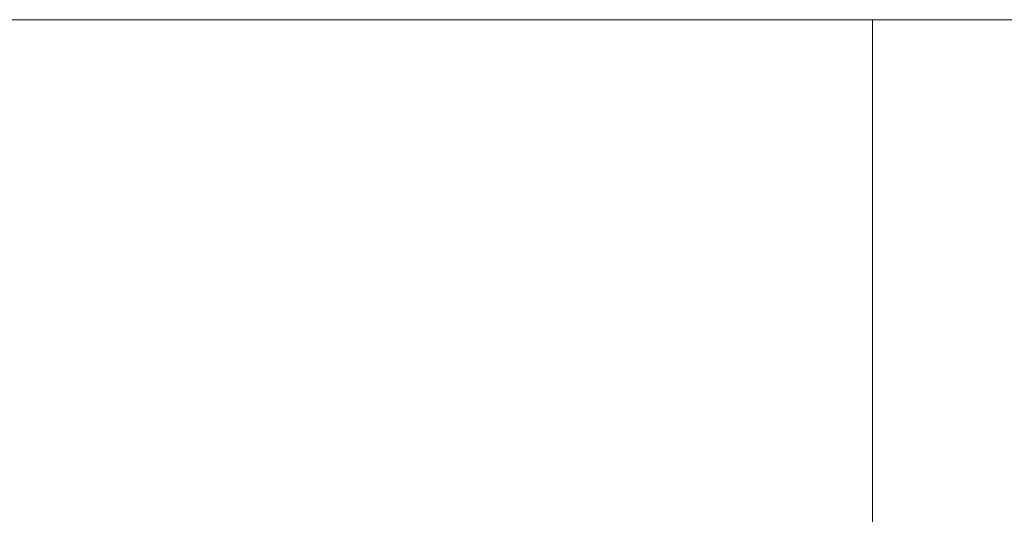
# Model space of a CAD drawing. Header units: centimetres. Extents: x -21.6 to 22.7, y 3.4 to 5.2.
# Tile 246 of 256: x 7.682 to 7.7638, y 5.1591 to 5.2002. Entities that reach past the tile are written whole.
import ezdxf

# ---------------------------------------------------------------- set-up
doc = ezdxf.new("R2010")
doc.units = ezdxf.units.CM
doc.header["$LTSCALE"] = 2.54
doc.layers.add('Lucido design-1', color=7, linetype='Continuous')

# ---------------------------------------------------------------- blocks, each defined once
blk = doc.blocks.new('Gruppo-4-1')
at = {"color": 7, "linetype": 'Continuous', "lineweight": 9}
for points, invisible_edges in [([(22.630348, 5.200144, -1872.31239), (-21.503423, 5.200212, -1872.315514), (-21.503423, 5.200178, -1872.313952)], 9), ([(22.630348, 5.200144, -1872.31239), (22.630348, 5.200212, -1872.315514), (-21.503423, 5.200212, -1872.315514)], 8), ([(-21.503423, 5.200212, -1872.315514), (7.752862, 5.200212, -1872.515514), (-6.625937, 5.200212, -1872.515514)], 9), ([(7.752862, 5.200212, -1872.515514), (-21.503423, 5.200212, -1872.315514), (22.630348, 5.200212, -1872.315514)], 9), ([(-21.503423, 5.200178, -1872.313952), (-21.503423, 5.200117, -1872.311152), (22.630348, 5.200117, -1872.311152), (22.630348, 5.200144, -1872.31239)], 10), ([(22.630348, 5.199831, -1872.306798), (22.630348, 5.200117, -1872.311152), (-21.503423, 5.200117, -1872.311152), (-21.503423, 5.199994, -1872.309272)], 10), ([(-21.503423, 5.199994, -1872.309272), (-21.503423, 5.199831, -1872.306798), (22.630348, 5.199831, -1872.306798)], 10), ([(22.630348, 5.199356, -1872.302461), (22.630348, 5.199831, -1872.306798), (-21.503423, 5.199831, -1872.306798), (-21.503423, 5.199592, -1872.304612)], 10), ([(-21.503423, 5.199592, -1872.304612), (-21.503423, 5.199356, -1872.302461), (22.630348, 5.199356, -1872.302461)], 10), ([(-6.625937, 5.200144, -1872.518638), (-6.625937, 5.200212, -1872.515514), (7.752862, 5.200212, -1872.515514), (7.752862, 5.200144, -1872.518638)], 8), ([(7.752862, 5.200144, -1872.518638), (7.752862, 5.200117, -1872.519876), (-6.625937, 5.200117, -1872.519876), (-6.625937, 5.200144, -1872.518638)], 10), ([(-6.625937, 5.200117, -1872.519876), (7.752862, 5.200117, -1872.519876), (7.752862, 5.199831, -1872.52423), (-6.625937, 5.199831, -1872.52423)], 5), ([(-6.625937, 5.199762, -1872.524867), (-6.625937, 5.199831, -1872.52423), (7.752862, 5.199831, -1872.52423), (7.752862, 5.199762, -1872.524867)], 10), ([(7.752862, 5.199762, -1872.524867), (7.752862, 5.199356, -1872.528567), (-6.625937, 5.199356, -1872.528567), (-6.625937, 5.199762, -1872.524867)], 10), ([(7.774583, 5.200163, -1872.520381), (7.752862, 5.200144, -1872.518638), (7.758284, 5.200212, -1872.51562), (7.764081, 5.200212, -1872.51597)], 11), ([(7.752862, 5.200144, -1872.518638), (7.752862, 5.200212, -1872.515514), (7.758284, 5.200212, -1872.51562)], 8), ([(22.630348, 5.200212, -1872.315514), (7.758284, 5.200212, -1872.51562), (7.752862, 5.200212, -1872.515514)], 9), ([(7.774583, 5.200163, -1872.520381), (7.774239, 5.200017, -1872.523473), (7.752862, 5.200117, -1872.519876)], 11), ([(7.752862, 5.200117, -1872.519876), (7.752862, 5.200144, -1872.518638), (7.774583, 5.200163, -1872.520381)], 10), ([(7.752862, 5.199831, -1872.52423), (7.752862, 5.200117, -1872.519876), (7.774239, 5.200017, -1872.523473)], 10), ([(7.774239, 5.200017, -1872.523473), (7.773896, 5.199774, -1872.526556), (7.752862, 5.199762, -1872.524867)], 11), ([(7.752862, 5.199762, -1872.524867), (7.752862, 5.199831, -1872.52423), (7.774239, 5.200017, -1872.523473)], 10), ([(7.773896, 5.199774, -1872.526556), (7.773554, 5.199434, -1872.529625), (7.752862, 5.199356, -1872.528567), (7.752862, 5.199762, -1872.524867)], 11), ([(22.630348, 5.200212, -1872.315514), (7.764081, 5.200212, -1872.51597), (7.758284, 5.200212, -1872.51562)], 9), ([(22.630348, 5.198693, -1872.298149), (22.630348, 5.199356, -1872.302461), (-21.503423, 5.199356, -1872.302461), (-21.503423, 5.198976, -1872.299987)], 10), ([(-21.503423, 5.198976, -1872.299987), (-21.503423, 5.198693, -1872.298149), (22.630348, 5.198693, -1872.298149)], 10), ([(22.630348, 5.197842, -1872.29387), (22.630348, 5.198693, -1872.298149), (-21.503423, 5.198693, -1872.298149), (-21.503423, 5.198149, -1872.295413)], 10), ([(-6.625937, 5.198976, -1872.531041), (-6.625937, 5.199356, -1872.528567), (7.752862, 5.199356, -1872.528567), (7.752862, 5.198976, -1872.531041)], 10), ([(7.752862, 5.198976, -1872.531041), (7.752862, 5.198693, -1872.532879), (-6.625937, 5.198693, -1872.532879), (-6.625937, 5.198976, -1872.531041)], 10), ([(-6.625937, 5.19845, -1872.534097), (-6.625937, 5.198693, -1872.532879), (7.752862, 5.198693, -1872.532879), (7.752862, 5.19845, -1872.534097)], 10), ([(7.773554, 5.199434, -1872.529625), (7.773215, 5.198999, -1872.532677), (7.752862, 5.198976, -1872.531041)], 11), ([(7.752862, 5.198976, -1872.531041), (7.752862, 5.199356, -1872.528567), (7.773554, 5.199434, -1872.529625)], 10), ([(7.76258, 5.19847, -1872.534478), (7.752862, 5.198976, -1872.531041), (7.773215, 5.198999, -1872.532677)], 11), ([(7.752862, 5.198693, -1872.532879), (7.752862, 5.198976, -1872.531041), (7.76258, 5.19847, -1872.534478)], 10), ([(7.76258, 5.19847, -1872.534478), (7.752862, 5.19845, -1872.534097), (7.752862, 5.198693, -1872.532879)], 9), ([(7.773215, 5.198999, -1872.532677), (7.772877, 5.19847, -1872.535706), (7.76258, 5.19847, -1872.534478)], 11), ([(-21.503423, 5.198149, -1872.295413), (-21.503423, 5.197842, -1872.29387), (22.630348, 5.197842, -1872.29387)], 10), ([(-6.625937, 5.197847, -1872.53713), (-6.625937, 5.19845, -1872.534097), (7.752862, 5.19845, -1872.534097), (7.752862, 5.197842, -1872.537158)], 10), ([(7.762418, 5.197848, -1872.537501), (7.752862, 5.197842, -1872.537158), (7.752862, 5.19845, -1872.534097), (7.76258, 5.19847, -1872.534478)], 13), ([(7.76258, 5.19847, -1872.534478), (7.772877, 5.19847, -1872.535706), (7.772543, 5.197848, -1872.538709), (7.762418, 5.197848, -1872.537501)], 15), ([(22.630348, 5.197842, -1872.29387), (-21.503423, 5.197842, -1872.29387), (-21.503423, 5.196805, -1872.289632), (22.630348, 5.196805, -1872.289632)], 5), ([(7.752862, 5.197842, -1872.537158), (-6.625937, 5.197842, -1872.537158), (-6.625937, 5.197847, -1872.53713)], 9), ([(-6.625937, 5.196805, -1872.541396), (-6.625937, 5.197842, -1872.537158), (7.752862, 5.197842, -1872.537158), (7.752862, 5.197116, -1872.540125)], 10), ([(7.752862, 5.197116, -1872.540125), (7.752862, 5.196805, -1872.541396), (-6.625937, 5.196805, -1872.541396)], 10), ([(7.762418, 5.197848, -1872.537501), (7.762257, 5.197135, -1872.540494), (7.752862, 5.197116, -1872.540125)], 11), ([(7.752862, 5.197116, -1872.540125), (7.752862, 5.197842, -1872.537158), (7.762418, 5.197848, -1872.537501)], 10), ([(7.762257, 5.197135, -1872.540494), (7.762098, 5.196334, -1872.543452), (7.752862, 5.196805, -1872.541396)], 11), ([(7.752862, 5.196805, -1872.541396), (7.752862, 5.197116, -1872.540125), (7.762257, 5.197135, -1872.540494)], 10), ([(7.762098, 5.196334, -1872.543452), (7.762257, 5.197135, -1872.540494), (7.772212, 5.197135, -1872.541681), (7.771885, 5.196334, -1872.544619)], 15), ([(7.762418, 5.197848, -1872.537501), (7.772543, 5.197848, -1872.538709), (7.772212, 5.197135, -1872.541681), (7.762257, 5.197135, -1872.540494)], 15), ([(22.630348, 5.195584, -1872.285443), (22.630348, 5.196805, -1872.289632), (-21.503423, 5.196805, -1872.289632), (-21.503423, 5.196312, -1872.287941)], 10), ([(-21.503423, 5.196312, -1872.287941), (-21.503423, 5.195584, -1872.285443), (22.630348, 5.195584, -1872.285443)], 10), ([(7.752862, 5.196805, -1872.541396), (7.752862, 5.195584, -1872.545585), (-6.625937, 5.195584, -1872.545585), (-6.625937, 5.196312, -1872.543087)], 10), ([(-6.625937, 5.196312, -1872.543087), (-6.625937, 5.196805, -1872.541396), (7.752862, 5.196805, -1872.541396)], 10), ([(7.752862, 5.195584, -1872.545585), (7.752862, 5.196805, -1872.541396), (7.762098, 5.196334, -1872.543452)], 10), ([(7.762098, 5.196334, -1872.543452), (7.761941, 5.195446, -1872.546372), (7.752862, 5.195584, -1872.545585)], 11), ([(7.771885, 5.196334, -1872.544619), (7.771562, 5.195446, -1872.547519), (7.761941, 5.195446, -1872.546372), (7.762098, 5.196334, -1872.543452)], 15), ([(22.630348, 5.194181, -1872.281312), (22.630348, 5.195584, -1872.285443), (-21.503423, 5.195584, -1872.285443), (-21.503423, 5.194947, -1872.283569)], 10), ([(7.752862, 5.195584, -1872.545585), (7.752862, 5.195437, -1872.546016), (-6.625937, 5.194181, -1872.549716), (-6.625937, 5.194459, -1872.548898)], 10), ([(-6.625937, 5.194459, -1872.548898), (-6.625937, 5.195584, -1872.545585), (7.752862, 5.195584, -1872.545585)], 10), ([(7.752862, 5.195437, -1872.546016), (7.752862, 5.194181, -1872.549716), (-6.625937, 5.194181, -1872.549716)], 10), ([(7.761941, 5.195446, -1872.546372), (7.752862, 5.195437, -1872.546016), (7.752862, 5.195584, -1872.545585)], 9), ([(7.752862, 5.194181, -1872.549716), (7.752862, 5.195437, -1872.546016), (7.761941, 5.195446, -1872.546372), (7.761787, 5.194473, -1872.549249)], 14), ([(7.761787, 5.194473, -1872.549249), (7.761941, 5.195446, -1872.546372), (7.771562, 5.195446, -1872.547519), (7.771244, 5.194473, -1872.550377)], 15), ([(-21.503423, 5.194947, -1872.283569), (-21.503423, 5.194181, -1872.281312), (22.630348, 5.194181, -1872.281312)], 10), ([(22.630348, 5.1926, -1872.277246), (22.630348, 5.194181, -1872.281312), (-21.503423, 5.194181, -1872.281312), (-21.503423, 5.193397, -1872.279296)], 10), ([(-6.625937, 5.1926, -1872.553782), (-6.625937, 5.194181, -1872.549716), (7.752862, 5.194181, -1872.549716), (7.752862, 5.193397, -1872.551732)], 10), ([(7.752862, 5.194181, -1872.549716), (7.761787, 5.194473, -1872.549249), (7.761635, 5.19342, -1872.552081)], 11), ([(7.761635, 5.19342, -1872.552081), (7.752862, 5.193397, -1872.551732), (7.752862, 5.194181, -1872.549716)], 9), ([(7.766219, 5.19342, -1872.552531), (7.761635, 5.19342, -1872.552081), (7.761787, 5.194473, -1872.549249)], 11), ([(7.761787, 5.194473, -1872.549249), (7.771244, 5.194473, -1872.550377), (7.766219, 5.19342, -1872.552531)], 11), ([(-21.503423, 5.193397, -1872.279296), (-21.503423, 5.1926, -1872.277246), (22.630348, 5.1926, -1872.277246)], 10), ([(7.752862, 5.193397, -1872.551732), (7.752862, 5.1926, -1872.553782), (-6.625937, 5.1926, -1872.553782)], 10), ([(7.761635, 5.19342, -1872.552081), (7.761486, 5.192287, -1872.554864), (7.752862, 5.1926, -1872.553782)], 11), ([(7.752862, 5.1926, -1872.553782), (7.752862, 5.193397, -1872.551732), (7.761635, 5.19342, -1872.552081)], 10), ([(7.765991, 5.192287, -1872.555306), (7.761486, 5.192287, -1872.554864), (7.761635, 5.19342, -1872.552081), (7.766219, 5.19342, -1872.552531)], 15), ([(22.630348, 5.190843, -1872.273252), (22.630348, 5.1926, -1872.277246), (-21.503423, 5.1926, -1872.277246), (-21.503423, 5.19167, -1872.275133)], 10), ([(-6.625937, 5.192274, -1872.554523), (-6.625937, 5.1926, -1872.553782), (7.752862, 5.1926, -1872.553782), (7.752862, 5.192274, -1872.554523)], 10), ([(-6.625937, 5.191069, -1872.557262), (-6.625937, 5.192274, -1872.554523), (7.752862, 5.192274, -1872.554523), (7.752862, 5.191069, -1872.557262)], 10), ([(7.761486, 5.192287, -1872.554864), (7.752862, 5.192274, -1872.554523), (7.752862, 5.1926, -1872.553782)], 9), ([(7.757037, 5.191079, -1872.557346), (7.752862, 5.192274, -1872.554523), (7.761486, 5.192287, -1872.554864)], 11), ([(7.757037, 5.191079, -1872.557346), (7.752862, 5.191069, -1872.557262), (7.752862, 5.192274, -1872.554523)], 9), ([(7.761486, 5.192287, -1872.554864), (7.761339, 5.191079, -1872.557595), (7.757037, 5.191079, -1872.557346)], 11), ([(7.765768, 5.191079, -1872.55803), (7.761339, 5.191079, -1872.557595), (7.761486, 5.192287, -1872.554864), (7.765991, 5.192287, -1872.555306)], 15), ([(-21.503423, 5.19167, -1872.275133), (-21.503423, 5.190843, -1872.273252), (22.630348, 5.190843, -1872.273252)], 10), ([(22.630348, 5.188913, -1872.269339), (22.630348, 5.190843, -1872.273252), (-21.503423, 5.190843, -1872.273252), (-21.503423, 5.189777, -1872.27109)], 10), ([(7.752862, 5.191069, -1872.557262), (7.752862, 5.190843, -1872.557776), (-6.625937, 5.190843, -1872.557776), (-6.625937, 5.191069, -1872.557262)], 10), ([(-6.625937, 5.190843, -1872.557776), (7.752862, 5.190843, -1872.557776), (7.752862, 5.188913, -1872.561689), (-6.625937, 5.188913, -1872.561689)], 5), ([(7.752862, 5.190843, -1872.557776), (7.757037, 5.191079, -1872.557346), (7.756966, 5.189798, -1872.560027)], 11), ([(7.752862, 5.190843, -1872.557776), (7.752862, 5.191069, -1872.557262), (7.757037, 5.191079, -1872.557346)], 10), ([(7.756966, 5.189798, -1872.560027), (7.752862, 5.188913, -1872.561689), (7.752862, 5.190843, -1872.557776)], 9), ([(7.757037, 5.191079, -1872.557346), (7.761339, 5.191079, -1872.557595), (7.761195, 5.189798, -1872.560272), (7.756966, 5.189798, -1872.560027)], 15), ([(7.765549, 5.189798, -1872.560699), (7.761195, 5.189798, -1872.560272), (7.761339, 5.191079, -1872.557595), (7.765768, 5.191079, -1872.55803)], 15), ([(-21.503423, 5.189777, -1872.27109), (-21.503423, 5.188913, -1872.269339), (22.630348, 5.188913, -1872.269339)], 10), ([(7.752862, 5.188913, -1872.561689), (7.756966, 5.189798, -1872.560027), (7.756897, 5.188447, -1872.56265)], 11), ([(7.756966, 5.189798, -1872.560027), (7.761195, 5.189798, -1872.560272), (7.761055, 5.188447, -1872.562891), (7.756897, 5.188447, -1872.56265)], 15), ([(7.765335, 5.188447, -1872.563311), (7.761055, 5.188447, -1872.562891), (7.761195, 5.189798, -1872.560272), (7.765549, 5.189798, -1872.560699)], 15), ([(22.630348, 5.187023, -1872.265894), (22.630348, 5.188913, -1872.269339), (-21.503423, 5.188913, -1872.269339), (-21.503423, 5.187727, -1872.267176)], 10), ([(-6.625937, 5.188433, -1872.562565), (-6.625937, 5.188913, -1872.561689), (7.752862, 5.188913, -1872.561689), (7.752862, 5.188433, -1872.562565)], 10), ([(7.756897, 5.188447, -1872.56265), (7.752862, 5.188433, -1872.562565), (7.752862, 5.188913, -1872.561689)], 9), ([(7.752862, 5.188433, -1872.562565), (7.752862, 5.186815, -1872.565514), (-6.625937, 5.186815, -1872.565514), (-6.625937, 5.188433, -1872.562565)], 10), ([(7.756829, 5.187031, -1872.565214), (7.752862, 5.186815, -1872.565514), (7.752862, 5.188433, -1872.562565), (7.756897, 5.188447, -1872.56265)], 13), ([(7.756897, 5.188447, -1872.56265), (7.761055, 5.188447, -1872.562891), (7.760917, 5.187031, -1872.56545), (7.756829, 5.187031, -1872.565214)], 15), ([(7.765126, 5.187031, -1872.565863), (7.760917, 5.187031, -1872.56545), (7.761055, 5.188447, -1872.562891), (7.765335, 5.188447, -1872.563311)], 15), ([(22.630348, 5.187023, -1872.265894), (-21.503423, 5.187727, -1872.267176), (-21.503423, 5.187023, -1872.265894)], 9), ([(-21.503423, 5.187023, -1872.265894), (-21.503423, 5.186815, -1872.265514), (22.630348, 5.186815, -1872.265514), (22.630348, 5.187023, -1872.265894)], 10), ([(22.630348, 5.185531, -1872.263399), (22.630348, 5.186815, -1872.265514), (-21.503423, 5.186815, -1872.265514), (-21.503423, 5.185531, -1872.263399)], 10), ([(-6.625937, 5.185531, -1872.567629), (-6.625937, 5.186815, -1872.565514), (7.752862, 5.186815, -1872.565514), (7.752862, 5.185531, -1872.567629)], 10), ([(7.752862, 5.186815, -1872.565514), (7.756829, 5.187031, -1872.565214), (7.756763, 5.185551, -1872.567715)], 11), ([(7.756763, 5.185551, -1872.567715), (7.752862, 5.185531, -1872.567629), (7.752862, 5.186815, -1872.565514)], 9), ([(7.756829, 5.187031, -1872.565214), (7.760917, 5.187031, -1872.56545), (7.760783, 5.185551, -1872.567948), (7.756763, 5.185551, -1872.567715)], 15), ([(7.764922, 5.185551, -1872.568354), (7.760783, 5.185551, -1872.567948), (7.760917, 5.187031, -1872.56545), (7.765126, 5.187031, -1872.565863)], 15), ([(-21.503423, 5.185531, -1872.263399), (-21.503423, 5.184551, -1872.261784), (22.630348, 5.184551, -1872.261784), (22.630348, 5.185531, -1872.263399)], 10), ([(7.752862, 5.185531, -1872.567629), (7.752862, 5.184551, -1872.569244), (-6.625937, 5.184551, -1872.569244), (-6.625937, 5.185531, -1872.567629)], 10), ([(7.756763, 5.185551, -1872.567715), (7.756699, 5.184013, -1872.570153), (7.752862, 5.184551, -1872.569244)], 11), ([(7.752862, 5.184551, -1872.569244), (7.752862, 5.185531, -1872.567629), (7.756763, 5.185551, -1872.567715)], 10), ([(7.756699, 5.184013, -1872.570153), (7.756763, 5.185551, -1872.567715), (7.760783, 5.185551, -1872.567948), (7.760653, 5.184013, -1872.570382)], 15), ([(7.760653, 5.184013, -1872.570382), (7.760783, 5.185551, -1872.567948), (7.764922, 5.185551, -1872.568354), (7.764723, 5.184013, -1872.570782)], 15), ([(22.630348, 5.184551, -1872.261784), (-21.503423, 5.184551, -1872.261784), (-21.503423, 5.182127, -1872.258156), (22.630348, 5.182127, -1872.258156)], 5), ([(-6.625937, 5.18241, -1872.572448), (-6.625937, 5.184551, -1872.569244), (7.752862, 5.184551, -1872.569244), (7.752862, 5.18241, -1872.572448)], 10), ([(7.756699, 5.184013, -1872.570153), (7.756636, 5.182418, -1872.572526), (7.752862, 5.18241, -1872.572448), (7.752862, 5.184551, -1872.569244)], 11), ([(7.760653, 5.184013, -1872.570382), (7.760525, 5.182418, -1872.572751), (7.756636, 5.182418, -1872.572526), (7.756699, 5.184013, -1872.570153)], 15), ([(7.764723, 5.184013, -1872.570782), (7.764529, 5.182418, -1872.573144), (7.760525, 5.182418, -1872.572751), (7.760653, 5.184013, -1872.570382)], 15), ([(7.752862, 5.18241, -1872.572448), (7.752862, 5.182127, -1872.572872), (-6.625937, 5.182127, -1872.572872), (-6.625937, 5.18241, -1872.572448)], 10), ([(7.752862, 5.182127, -1872.572872), (7.756636, 5.182418, -1872.572526), (7.756575, 5.180772, -1872.574831)], 11), ([(7.752862, 5.182127, -1872.572872), (7.752862, 5.18241, -1872.572448), (7.756636, 5.182418, -1872.572526)], 10), ([(7.756575, 5.180772, -1872.574831), (7.756636, 5.182418, -1872.572526), (7.760525, 5.182418, -1872.572751), (7.760402, 5.180772, -1872.575053)], 15), ([(7.760402, 5.180772, -1872.575053), (7.760525, 5.182418, -1872.572751), (7.764529, 5.182418, -1872.573144), (7.764341, 5.180772, -1872.575439)], 15), ([(22.630348, 5.182127, -1872.258156), (-21.503423, 5.182127, -1872.258156), (-21.503423, 5.179547, -1872.254638), (22.630348, 5.179547, -1872.254638)], 5), ([(-6.625937, 5.182127, -1872.572872), (7.752862, 5.182127, -1872.572872), (7.752862, 5.179547, -1872.57639), (-6.625937, 5.179547, -1872.57639)], 5), ([(7.756575, 5.180772, -1872.574831), (7.752862, 5.179547, -1872.57639), (7.752862, 5.182127, -1872.572872)], 9), ([(7.752862, 5.179547, -1872.57639), (7.756575, 5.180772, -1872.574831), (7.756516, 5.179077, -1872.577069)], 11), ([(7.760402, 5.180772, -1872.575053), (7.760282, 5.179077, -1872.577287), (7.756516, 5.179077, -1872.577069), (7.756575, 5.180772, -1872.574831)], 15), ([(7.764341, 5.180772, -1872.575439), (7.764159, 5.179077, -1872.577667), (7.760282, 5.179077, -1872.577287), (7.760402, 5.180772, -1872.575053)], 15), ([(22.630348, 5.179547, -1872.254638), (-21.503423, 5.179547, -1872.254638), (-21.503423, 5.176816, -1872.251235), (22.630348, 5.176816, -1872.251235)], 5), ([(-6.625937, 5.179066, -1872.57699), (-6.625937, 5.179547, -1872.57639), (7.752862, 5.179547, -1872.57639), (7.752862, 5.179066, -1872.57699)], 10), ([(7.752862, 5.179066, -1872.57699), (7.752862, 5.176816, -1872.579793), (-6.625937, 5.176816, -1872.579793), (-6.625937, 5.179066, -1872.57699)], 10), ([(7.756516, 5.179077, -1872.577069), (7.752862, 5.179066, -1872.57699), (7.752862, 5.179547, -1872.57639)], 9), ([(7.752862, 5.176816, -1872.579793), (7.752862, 5.179066, -1872.57699), (7.756516, 5.179077, -1872.577069), (7.756459, 5.177336, -1872.579237)], 14), ([(7.756459, 5.177336, -1872.579237), (7.756516, 5.179077, -1872.577069), (7.760282, 5.179077, -1872.577287), (7.760166, 5.177336, -1872.579452)], 15), ([(7.760166, 5.177336, -1872.579452), (7.760282, 5.179077, -1872.577287), (7.764159, 5.179077, -1872.577667), (7.763982, 5.177336, -1872.579826)], 15), ([(22.630348, 5.176816, -1872.251235), (-21.503423, 5.176816, -1872.251235), (-21.503423, 5.17394, -1872.247955), (22.630348, 5.17394, -1872.247955)], 5), ([(-6.625937, 5.175537, -1872.581252), (-6.625937, 5.176816, -1872.579793), (7.752862, 5.176816, -1872.579793), (7.752862, 5.175537, -1872.581252)], 10), ([(7.752862, 5.176816, -1872.579793), (7.756459, 5.177336, -1872.579237), (7.756404, 5.175554, -1872.581335)], 11), ([(7.756404, 5.175554, -1872.581335), (7.752862, 5.175537, -1872.581252), (7.752862, 5.176816, -1872.579793)], 9), ([(7.760166, 5.177336, -1872.579452), (7.760053, 5.175554, -1872.581547), (7.756404, 5.175554, -1872.581335), (7.756459, 5.177336, -1872.579237)], 15), ([(7.763982, 5.177336, -1872.579826), (7.763811, 5.175554, -1872.581915), (7.760053, 5.175554, -1872.581547), (7.760166, 5.177336, -1872.579452)], 15), ([(7.767905, 5.177336, -1872.580375), (7.767674, 5.175554, -1872.582455), (7.763811, 5.175554, -1872.581915), (7.763982, 5.177336, -1872.579826)], 15), ([(7.752862, 5.175537, -1872.581252), (7.752862, 5.17394, -1872.583073), (-6.625937, 5.17394, -1872.583073), (-6.625937, 5.175537, -1872.581252)], 10), ([(7.756404, 5.175554, -1872.581335), (7.75635, 5.173735, -1872.583363), (7.752862, 5.17394, -1872.583073)], 11), ([(7.752862, 5.17394, -1872.583073), (7.752862, 5.175537, -1872.581252), (7.756404, 5.175554, -1872.581335)], 10), ([(7.75635, 5.173735, -1872.583363), (7.756404, 5.175554, -1872.581335), (7.760053, 5.175554, -1872.581547), (7.759945, 5.173735, -1872.583571)], 15), ([(7.759945, 5.173735, -1872.583571), (7.760053, 5.175554, -1872.581547), (7.763811, 5.175554, -1872.581915), (7.763645, 5.173735, -1872.583934)], 15), ([(7.763645, 5.173735, -1872.583934), (7.763811, 5.175554, -1872.581915), (7.767674, 5.175554, -1872.582455), (7.76745, 5.173735, -1872.584466)], 15), ([(22.630348, 5.17394, -1872.247955), (-21.503423, 5.17394, -1872.247955), (-21.503423, 5.170923, -1872.244803), (22.630348, 5.170923, -1872.244803)], 5), ([(-6.625937, 5.171865, -1872.58524), (-6.625937, 5.17394, -1872.583073), (7.752862, 5.17394, -1872.583073), (7.752862, 5.171865, -1872.58524)], 10), ([(7.75635, 5.173735, -1872.583363), (7.756298, 5.17188, -1872.58532), (7.752862, 5.171865, -1872.58524), (7.752862, 5.17394, -1872.583073)], 11), ([(7.759945, 5.173735, -1872.583571), (7.75984, 5.17188, -1872.585525), (7.756298, 5.17188, -1872.58532), (7.75635, 5.173735, -1872.583363)], 15), ([(7.763645, 5.173735, -1872.583934), (7.763486, 5.17188, -1872.585883), (7.75984, 5.17188, -1872.585525), (7.759945, 5.173735, -1872.583571)], 15), ([(7.76745, 5.173735, -1872.584466), (7.767234, 5.17188, -1872.586407), (7.763486, 5.17188, -1872.585883), (7.763645, 5.173735, -1872.583934)], 15), ([(7.752862, 5.171865, -1872.58524), (7.752862, 5.170923, -1872.586225), (-6.625937, 5.170923, -1872.586225), (-6.625937, 5.171865, -1872.58524)], 10), ([(7.756298, 5.17188, -1872.58532), (7.756249, 5.169994, -1872.587206), (7.752862, 5.170923, -1872.586225)], 11), ([(7.752862, 5.170923, -1872.586225), (7.752862, 5.171865, -1872.58524), (7.756298, 5.17188, -1872.58532)], 10), ([(7.756249, 5.169994, -1872.587206), (7.756298, 5.17188, -1872.58532), (7.75984, 5.17188, -1872.585525), (7.759739, 5.169994, -1872.587408)], 15), ([(7.759739, 5.169994, -1872.587408), (7.75984, 5.17188, -1872.585525), (7.763486, 5.17188, -1872.585883), (7.763332, 5.169994, -1872.58776)], 15), ([(7.763332, 5.169994, -1872.58776), (7.763486, 5.17188, -1872.585883), (7.767234, 5.17188, -1872.586407), (7.767025, 5.169994, -1872.588277)], 15), ([(22.630348, 5.170923, -1872.244803), (-21.503423, 5.170923, -1872.244803), (-21.503423, 5.167771, -1872.241786), (22.630348, 5.167771, -1872.241786)], 5), ([(-6.625937, 5.168075, -1872.588951), (-6.625937, 5.170923, -1872.586225), (7.752862, 5.170923, -1872.586225), (7.752862, 5.168075, -1872.588951)], 10), ([(7.756249, 5.169994, -1872.587206), (7.756201, 5.168081, -1872.58902), (7.752862, 5.168075, -1872.588951), (7.752862, 5.170923, -1872.586225)], 11), ([(7.759739, 5.169994, -1872.587408), (7.759641, 5.168081, -1872.58922), (7.756201, 5.168081, -1872.58902), (7.756249, 5.169994, -1872.587206)], 15), ([(7.763332, 5.169994, -1872.58776), (7.763184, 5.168081, -1872.589567), (7.759641, 5.168081, -1872.58922), (7.759739, 5.169994, -1872.587408)], 15), ([(7.767025, 5.169994, -1872.588277), (7.766825, 5.168081, -1872.590077), (7.763184, 5.168081, -1872.589567), (7.763332, 5.169994, -1872.58776)], 15), ([(22.630348, 5.167771, -1872.241786), (-21.503423, 5.167771, -1872.241786), (-21.503423, 5.164491, -1872.23891), (22.630348, 5.164491, -1872.23891)], 5), ([(7.752862, 5.168075, -1872.588951), (7.752862, 5.167771, -1872.589242), (-6.625937, 5.167771, -1872.589242), (-6.625937, 5.168075, -1872.588951)], 10), ([(-6.625937, 5.167771, -1872.589242), (7.752862, 5.167771, -1872.589242), (7.752862, 5.164491, -1872.592118), (-6.625937, 5.164491, -1872.592118)], 5), ([(7.752862, 5.167771, -1872.589242), (7.756201, 5.168081, -1872.58902), (7.756155, 5.166143, -1872.590764)], 11), ([(7.752862, 5.167771, -1872.589242), (7.752862, 5.168075, -1872.588951), (7.756201, 5.168081, -1872.58902)], 10), ([(7.756155, 5.166143, -1872.590764), (7.752862, 5.164491, -1872.592118), (7.752862, 5.167771, -1872.589242)], 9), ([(7.756155, 5.166143, -1872.590764), (7.756201, 5.168081, -1872.58902), (7.759641, 5.168081, -1872.58922), (7.759548, 5.166143, -1872.590961)], 15), ([(7.759548, 5.166143, -1872.590961), (7.759641, 5.168081, -1872.58922), (7.763184, 5.168081, -1872.589567), (7.763041, 5.166143, -1872.591304)], 15), ([(7.763041, 5.166143, -1872.591304), (7.763184, 5.168081, -1872.589567), (7.766825, 5.168081, -1872.590077), (7.766633, 5.166143, -1872.591806)], 15), ([(7.752862, 5.164491, -1872.592118), (7.756155, 5.166143, -1872.590764), (7.75611, 5.164183, -1872.592438)], 11), ([(7.759548, 5.166143, -1872.590961), (7.759458, 5.164183, -1872.592632), (7.75611, 5.164183, -1872.592438), (7.756155, 5.166143, -1872.590764)], 15), ([(7.763041, 5.166143, -1872.591304), (7.762905, 5.164183, -1872.59297), (7.759458, 5.164183, -1872.592632), (7.759548, 5.166143, -1872.590961)], 15), ([(7.766633, 5.166143, -1872.591806), (7.766448, 5.164183, -1872.593465), (7.762905, 5.164183, -1872.59297), (7.763041, 5.166143, -1872.591304)], 15), ([(22.630348, 5.164491, -1872.23891), (-21.503423, 5.164491, -1872.23891), (-21.503423, 5.161088, -1872.236179), (22.630348, 5.161088, -1872.236179)], 5), ([(-6.625937, 5.164178, -1872.592369), (-6.625937, 5.164491, -1872.592118), (7.752862, 5.164491, -1872.592118), (7.752862, 5.164178, -1872.592369)], 10), ([(7.75611, 5.164183, -1872.592438), (7.752862, 5.164178, -1872.592369), (7.752862, 5.164491, -1872.592118)], 9), ([(7.752862, 5.164178, -1872.592369), (7.752862, 5.161088, -1872.594849), (-6.625937, 5.161088, -1872.594849), (-6.625937, 5.164178, -1872.592369)], 10), ([(7.752862, 5.161088, -1872.594849), (7.752862, 5.164178, -1872.592369), (7.75611, 5.164183, -1872.592438), (7.756068, 5.162205, -1872.594041)], 14), ([(7.756068, 5.162205, -1872.594041), (7.75611, 5.164183, -1872.592438), (7.759458, 5.164183, -1872.592632), (7.759372, 5.162205, -1872.594232)], 15), ([(7.759372, 5.162205, -1872.594232), (7.759458, 5.164183, -1872.592632), (7.762905, 5.164183, -1872.59297), (7.762774, 5.162205, -1872.594566)], 15), ([(7.762774, 5.162205, -1872.594566), (7.762905, 5.164183, -1872.59297), (7.766448, 5.164183, -1872.593465), (7.766271, 5.162205, -1872.595055)], 15), ([(7.752862, 5.161088, -1872.594849), (7.756068, 5.162205, -1872.594041), (7.756028, 5.160212, -1872.595574)], 11), ([(7.759372, 5.162205, -1872.594232), (7.75929, 5.160212, -1872.595764), (7.756028, 5.160212, -1872.595574), (7.756068, 5.162205, -1872.594041)], 15), ([(7.762774, 5.162205, -1872.594566), (7.762649, 5.160212, -1872.596093), (7.75929, 5.160212, -1872.595764), (7.759372, 5.162205, -1872.594232)], 15), ([(7.766271, 5.162205, -1872.595055), (7.766102, 5.160212, -1872.596576), (7.762649, 5.160212, -1872.596093), (7.762774, 5.162205, -1872.594566)], 15), ([(22.630348, 5.161088, -1872.236179), (-21.503423, 5.161088, -1872.236179), (-21.503423, 5.15757, -1872.233599), (22.630348, 5.15757, -1872.233599)], 5), ([(-6.625937, 5.160201, -1872.5955), (-6.625937, 5.161088, -1872.594849), (7.752862, 5.161088, -1872.594849), (7.752862, 5.160201, -1872.5955)], 10), ([(7.756028, 5.160212, -1872.595574), (7.752862, 5.160201, -1872.5955), (7.752862, 5.161088, -1872.594849)], 9), ([(7.752862, 5.160201, -1872.5955), (7.752862, 5.15757, -1872.597429), (-6.625937, 5.15757, -1872.597429), (-6.625937, 5.160201, -1872.5955)], 10), ([(7.752862, 5.15757, -1872.597429), (7.752862, 5.160201, -1872.5955), (7.756028, 5.160212, -1872.595574), (7.755989, 5.158206, -1872.59704)], 14), ([(7.755989, 5.158206, -1872.59704), (7.756028, 5.160212, -1872.595574), (7.75929, 5.160212, -1872.595764), (7.759212, 5.158206, -1872.597226)], 15), ([(7.759212, 5.158206, -1872.597226), (7.75929, 5.160212, -1872.595764), (7.762649, 5.160212, -1872.596093), (7.762529, 5.158206, -1872.597552)], 15), ([(7.762529, 5.158206, -1872.597552), (7.762649, 5.160212, -1872.596093), (7.766102, 5.160212, -1872.596576), (7.76594, 5.158206, -1872.598029)], 15)]:
    blk.add_3dface(points, dxfattribs=dict(at, invisible_edges=invisible_edges))
blk = doc.blocks.new('Gruppo-5-1')
at = {"color": 7}
blk.add_blockref('Gruppo-4-1', (0, 0), dxfattribs=at)

msp = doc.modelspace()

# ---------------------------------------------------------------- block references
at = {"layer": 'Lucido design-1', "color": 7}
msp.add_blockref('Gruppo-5-1', (0, 0), dxfattribs=at)

doc.saveas('drawing.dxf')
